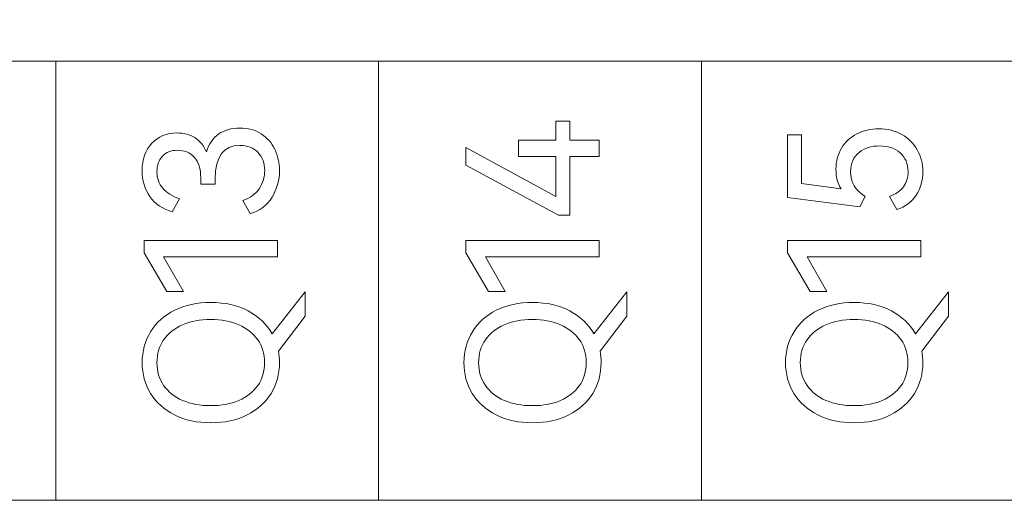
# Model space of a CAD drawing. Header units: millimetres. Extents: x 0 to 427, y 0 to 299.
# Tile 20 of 39: x 147.69 to 160.11, y 140.34 to 146.4. Entities that reach past the tile are written whole.
import ezdxf

# ---------------------------------------------------------------- set-up
doc = ezdxf.new("R2010")
doc.units = ezdxf.units.MM
doc.header["$LTSCALE"] = 23.1
doc.header["$MEASUREMENT"] = 0
doc.header["$PDSIZE"] = -5
doc.layers.add('IQC尺寸', color=3, linetype='Continuous', lineweight=18)
doc.layers.add('layer 1', color=7, linetype='Continuous')
doc.dimstyles.new('+-0.05', dxfattribs={"dimtxt": 2, "dimasz": 2, "dimexe": 1.25, "dimexo": 0.625, "dimtad": 1, "dimdsep": 46, "dimtxsty": 'Standard', "dimcen": 1.5, "dimdle": 4, "dimadec": 0, "dimazin": 0, "dimtol": 1, "dimtp": 0.05, "dimtm": 0.05, "dimtfac": 1, "dimtmove": 0, "dimatfit": 3, "dimfxl": 1, "dimtolj": 1, "dimarcsym": 0})

# ---------------------------------------------------------------- blocks, each defined once
blk = doc.blocks.new('*D34')
at = {"layer": 'Defpoints', "color": 0}
for p in [(195.984, 164.078), (89.983, 110.187), (195.984, 90.968)]:
    blk.add_point(p, dxfattribs=at)
at = {"layer": 'IQC尺寸', "color": 0, "lineweight": -2}
for p, q in [((195.984, 163.453), (195.984, 89.718)), ((89.983, 109.562), (89.983, 89.718)), ((91.983, 90.968), (193.984, 90.968))]:
    blk.add_line(p, q, dxfattribs=at)
at = {"layer": 'IQC尺寸', "color": 0}
for points in [[(91.983, 91.301), (91.983, 90.635), (89.983, 90.968)], [(193.984, 90.635), (193.984, 91.301), (195.984, 90.968)]]:
    blk.add_solid(points, dxfattribs=at)
at = {"layer": 'IQC尺寸', "color": 0, "insert": (142.984, 92.623), "char_height": 2, "attachment_point": 5}
blk.add_mtext('\\A1;106%%p0.2', dxfattribs=at)

msp = doc.modelspace()

# ---------------------------------------------------------------- linework, layer by layer
at = {"layer": 'layer 1', "lineweight": 9}
for points, knots in [([(172.574, 145.88), (172.574, 145.88), (168.503, 145.88), (168.503, 145.88), (168.503, 145.88), (168.503, 145.88), (164.433, 145.88), (164.433, 145.88), (164.433, 145.88), (164.433, 145.88), (160.363, 145.88), (160.363, 145.88), (160.363, 145.88), (160.363, 145.88), (156.292, 145.88), (156.292, 145.88), (156.292, 145.88), (156.292, 145.88), (152.222, 145.88), (152.222, 145.88), (152.222, 145.88), (152.222, 145.88), (148.152, 145.88), (148.152, 145.88), (148.152, 145.88), (148.152, 145.88), (144.081, 145.88), (144.081, 145.88), (144.081, 145.88), (144.081, 145.88), (140.011, 145.88), (140.011, 145.88), (140.011, 145.88), (140.011, 145.88), (135.941, 145.88), (135.941, 145.88)], [0, 0, 0, 0, 0.111111, 0.111111, 0.111111, 0.111111, 0.222222, 0.222222, 0.222222, 0.222222, 0.333333, 0.333333, 0.333333, 0.333333, 0.444444, 0.444444, 0.444444, 0.444444, 0.555556, 0.555556, 0.555556, 0.555556, 0.666667, 0.666667, 0.666667, 0.666667, 0.777778, 0.777778, 0.777778, 0.777778, 0.888889, 0.888889, 0.888889, 0.888889, 1, 1, 1, 1]), ([(153.985, 144.883), (153.985, 144.883), (154.455, 144.883), (154.455, 144.883), (154.455, 144.883), (154.455, 144.883), (154.455, 145.123), (154.455, 145.123), (154.455, 145.123), (154.455, 145.123), (154.632, 145.123), (154.632, 145.123), (154.632, 145.123), (154.632, 145.123), (154.632, 144.883), (154.632, 144.883), (154.632, 144.883), (154.632, 144.883), (155.003, 144.883), (155.003, 144.883), (155.003, 144.883), (155.003, 144.883), (155.003, 144.678), (155.003, 144.678), (155.003, 144.678), (155.003, 144.678), (154.632, 144.678), (154.632, 144.678), (154.632, 144.678), (154.632, 144.678), (154.632, 143.935), (154.632, 143.935), (154.632, 143.935), (154.632, 143.935), (154.489, 143.935), (154.489, 143.935), (154.489, 143.935), (154.489, 143.935), (153.322, 144.566), (153.322, 144.566), (153.322, 144.566), (153.322, 144.566), (153.322, 144.789), (153.322, 144.789), (153.322, 144.789), (153.322, 144.789), (154.455, 144.174), (154.455, 144.174), (154.455, 144.174), (154.455, 144.174), (154.455, 144.678), (154.455, 144.678), (154.455, 144.678), (154.455, 144.678), (153.985, 144.678), (153.985, 144.678), (153.985, 144.678), (153.985, 144.678), (153.985, 144.883), (153.985, 144.883)], [0, 0, 0, 0, 0.066667, 0.066667, 0.066667, 0.066667, 0.133333, 0.133333, 0.133333, 0.133333, 0.2, 0.2, 0.2, 0.2, 0.266667, 0.266667, 0.266667, 0.266667, 0.333333, 0.333333, 0.333333, 0.333333, 0.4, 0.4, 0.4, 0.4, 0.466667, 0.466667, 0.466667, 0.466667, 0.533333, 0.533333, 0.533333, 0.533333, 0.6, 0.6, 0.6, 0.6, 0.666667, 0.666667, 0.666667, 0.666667, 0.733333, 0.733333, 0.733333, 0.733333, 0.8, 0.8, 0.8, 0.8, 0.866667, 0.866667, 0.866667, 0.866667, 0.933333, 0.933333, 0.933333, 0.933333, 1, 1, 1, 1]), ([(150.049, 144.736), (150.081, 144.837), (150.133, 144.912), (150.205, 144.962), (150.205, 144.962), (150.277, 145.011), (150.365, 145.036), (150.471, 145.036), (150.471, 145.036), (150.575, 145.036), (150.665, 145.012), (150.74, 144.963), (150.74, 144.963), (150.816, 144.914), (150.873, 144.849), (150.912, 144.768), (150.912, 144.768), (150.951, 144.687), (150.971, 144.598), (150.971, 144.502), (150.971, 144.502), (150.971, 144.38), (150.939, 144.267), (150.877, 144.164), (150.877, 144.164), (150.814, 144.06), (150.722, 143.991), (150.602, 143.956), (150.602, 143.956), (150.602, 143.956), (150.508, 144.121), (150.508, 144.121), (150.508, 144.121), (150.599, 144.15), (150.668, 144.2), (150.715, 144.271), (150.715, 144.271), (150.762, 144.343), (150.785, 144.419), (150.785, 144.502), (150.785, 144.502), (150.785, 144.592), (150.757, 144.667), (150.701, 144.728), (150.701, 144.728), (150.646, 144.788), (150.568, 144.818), (150.469, 144.818), (150.469, 144.818), (150.264, 144.818), (150.161, 144.678), (150.161, 144.399), (150.161, 144.399), (150.161, 144.399), (150.161, 144.328), (150.161, 144.328), (150.161, 144.328), (150.161, 144.328), (149.978, 144.33), (149.978, 144.33), (149.978, 144.33), (149.978, 144.33), (149.978, 144.41), (149.978, 144.41), (149.978, 144.41), (149.978, 144.523), (149.95, 144.609), (149.895, 144.668), (149.895, 144.668), (149.84, 144.727), (149.77, 144.756), (149.684, 144.756), (149.684, 144.756), (149.603, 144.756), (149.54, 144.731), (149.494, 144.681), (149.494, 144.681), (149.448, 144.63), (149.425, 144.565), (149.425, 144.486), (149.425, 144.486), (149.425, 144.403), (149.45, 144.333), (149.499, 144.276), (149.499, 144.276), (149.548, 144.219), (149.618, 144.175), (149.71, 144.144), (149.71, 144.144), (149.71, 144.144), (149.616, 143.979), (149.616, 143.979), (149.616, 143.979), (149.492, 144.016), (149.398, 144.08), (149.335, 144.173), (149.335, 144.173), (149.271, 144.265), (149.239, 144.373), (149.239, 144.497), (149.239, 144.497), (149.239, 144.641), (149.28, 144.756), (149.361, 144.844), (149.361, 144.844), (149.442, 144.931), (149.548, 144.974), (149.68, 144.974), (149.68, 144.974), (149.764, 144.974), (149.838, 144.955), (149.902, 144.916), (149.902, 144.916), (149.966, 144.877), (150.015, 144.817), (150.049, 144.736)], [0, 0, 0, 0, 0.034483, 0.034483, 0.034483, 0.034483, 0.068966, 0.068966, 0.068966, 0.068966, 0.103448, 0.103448, 0.103448, 0.103448, 0.137931, 0.137931, 0.137931, 0.137931, 0.172414, 0.172414, 0.172414, 0.172414, 0.206897, 0.206897, 0.206897, 0.206897, 0.241379, 0.241379, 0.241379, 0.241379, 0.275862, 0.275862, 0.275862, 0.275862, 0.310345, 0.310345, 0.310345, 0.310345, 0.344828, 0.344828, 0.344828, 0.344828, 0.37931, 0.37931, 0.37931, 0.37931, 0.413793, 0.413793, 0.413793, 0.413793, 0.448276, 0.448276, 0.448276, 0.448276, 0.482759, 0.482759, 0.482759, 0.482759, 0.517241, 0.517241, 0.517241, 0.517241, 0.551724, 0.551724, 0.551724, 0.551724, 0.586207, 0.586207, 0.586207, 0.586207, 0.62069, 0.62069, 0.62069, 0.62069, 0.655172, 0.655172, 0.655172, 0.655172, 0.689655, 0.689655, 0.689655, 0.689655, 0.724138, 0.724138, 0.724138, 0.724138, 0.758621, 0.758621, 0.758621, 0.758621, 0.793103, 0.793103, 0.793103, 0.793103, 0.827586, 0.827586, 0.827586, 0.827586, 0.862069, 0.862069, 0.862069, 0.862069, 0.896552, 0.896552, 0.896552, 0.896552, 0.931034, 0.931034, 0.931034, 0.931034, 0.965517, 0.965517, 0.965517, 0.965517, 1, 1, 1, 1]), ([(157.99, 144.516), (157.99, 144.615), (158.013, 144.704), (158.06, 144.782), (158.06, 144.782), (158.106, 144.86), (158.17, 144.92), (158.252, 144.963), (158.252, 144.963), (158.334, 145.006), (158.427, 145.027), (158.531, 145.027), (158.531, 145.027), (158.639, 145.027), (158.736, 145.003), (158.82, 144.956), (158.82, 144.956), (158.904, 144.909), (158.969, 144.844), (159.016, 144.761), (159.016, 144.761), (159.062, 144.678), (159.086, 144.587), (159.086, 144.486), (159.086, 144.486), (159.086, 144.374), (159.058, 144.275), (159.002, 144.189), (159.002, 144.189), (158.946, 144.103), (158.865, 144.043), (158.758, 144.009), (158.758, 144.009), (158.758, 144.009), (158.664, 144.174), (158.664, 144.174), (158.664, 144.174), (158.742, 144.201), (158.801, 144.242), (158.84, 144.294), (158.84, 144.294), (158.88, 144.347), (158.9, 144.411), (158.9, 144.486), (158.9, 144.486), (158.9, 144.587), (158.866, 144.666), (158.799, 144.724), (158.799, 144.724), (158.732, 144.782), (158.645, 144.811), (158.54, 144.811), (158.54, 144.811), (158.438, 144.811), (158.351, 144.784), (158.281, 144.728), (158.281, 144.728), (158.211, 144.672), (158.175, 144.591), (158.175, 144.486), (158.175, 144.486), (158.175, 144.353), (158.236, 144.249), (158.357, 144.174), (158.357, 144.174), (158.357, 144.174), (158.29, 144.043), (158.29, 144.043), (158.29, 144.043), (158.29, 144.043), (157.377, 144.158), (157.377, 144.158), (157.377, 144.158), (157.377, 144.158), (157.377, 144.951), (157.377, 144.951), (157.377, 144.951), (157.377, 144.951), (157.556, 144.951), (157.556, 144.951), (157.556, 144.951), (157.556, 144.951), (157.556, 144.337), (157.556, 144.337), (157.556, 144.337), (157.556, 144.337), (158.054, 144.27), (158.054, 144.27), (158.054, 144.27), (158.011, 144.338), (157.99, 144.419), (157.99, 144.516)], [0, 0, 0, 0, 0.043478, 0.043478, 0.043478, 0.043478, 0.086957, 0.086957, 0.086957, 0.086957, 0.130435, 0.130435, 0.130435, 0.130435, 0.173913, 0.173913, 0.173913, 0.173913, 0.217391, 0.217391, 0.217391, 0.217391, 0.26087, 0.26087, 0.26087, 0.26087, 0.304348, 0.304348, 0.304348, 0.304348, 0.347826, 0.347826, 0.347826, 0.347826, 0.391304, 0.391304, 0.391304, 0.391304, 0.434783, 0.434783, 0.434783, 0.434783, 0.478261, 0.478261, 0.478261, 0.478261, 0.521739, 0.521739, 0.521739, 0.521739, 0.565217, 0.565217, 0.565217, 0.565217, 0.608696, 0.608696, 0.608696, 0.608696, 0.652174, 0.652174, 0.652174, 0.652174, 0.695652, 0.695652, 0.695652, 0.695652, 0.73913, 0.73913, 0.73913, 0.73913, 0.782609, 0.782609, 0.782609, 0.782609, 0.826087, 0.826087, 0.826087, 0.826087, 0.869565, 0.869565, 0.869565, 0.869565, 0.913043, 0.913043, 0.913043, 0.913043, 0.956522, 0.956522, 0.956522, 0.956522, 1, 1, 1, 1]), ([(149.76, 142.975), (149.76, 142.975), (149.549, 142.975), (149.549, 142.975), (149.549, 142.975), (149.549, 142.975), (149.265, 143.463), (149.265, 143.463), (149.265, 143.463), (149.265, 143.463), (149.265, 143.619), (149.265, 143.619), (149.265, 143.619), (149.265, 143.619), (150.946, 143.619), (150.946, 143.619), (150.946, 143.619), (150.946, 143.619), (150.946, 143.413), (150.946, 143.413), (150.946, 143.413), (150.946, 143.413), (149.51, 143.413), (149.51, 143.413), (149.51, 143.413), (149.51, 143.413), (149.76, 142.975), (149.76, 142.975)], [0, 0, 0, 0, 0.142857, 0.142857, 0.142857, 0.142857, 0.285714, 0.285714, 0.285714, 0.285714, 0.428571, 0.428571, 0.428571, 0.428571, 0.571429, 0.571429, 0.571429, 0.571429, 0.714286, 0.714286, 0.714286, 0.714286, 0.857143, 0.857143, 0.857143, 0.857143, 1, 1, 1, 1]), ([(153.818, 142.975), (153.818, 142.975), (153.607, 142.975), (153.607, 142.975), (153.607, 142.975), (153.607, 142.975), (153.322, 143.463), (153.322, 143.463), (153.322, 143.463), (153.322, 143.463), (153.322, 143.619), (153.322, 143.619), (153.322, 143.619), (153.322, 143.619), (155.003, 143.619), (155.003, 143.619), (155.003, 143.619), (155.003, 143.619), (155.003, 143.413), (155.003, 143.413), (155.003, 143.413), (155.003, 143.413), (153.568, 143.413), (153.568, 143.413), (153.568, 143.413), (153.568, 143.413), (153.818, 142.975), (153.818, 142.975)], [0, 0, 0, 0, 0.142857, 0.142857, 0.142857, 0.142857, 0.285714, 0.285714, 0.285714, 0.285714, 0.428571, 0.428571, 0.428571, 0.428571, 0.571429, 0.571429, 0.571429, 0.571429, 0.714286, 0.714286, 0.714286, 0.714286, 0.857143, 0.857143, 0.857143, 0.857143, 1, 1, 1, 1]), ([(157.875, 142.975), (157.875, 142.975), (157.664, 142.975), (157.664, 142.975), (157.664, 142.975), (157.664, 142.975), (157.38, 143.463), (157.38, 143.463), (157.38, 143.463), (157.38, 143.463), (157.38, 143.619), (157.38, 143.619), (157.38, 143.619), (157.38, 143.619), (159.061, 143.619), (159.061, 143.619), (159.061, 143.619), (159.061, 143.619), (159.061, 143.413), (159.061, 143.413), (159.061, 143.413), (159.061, 143.413), (157.625, 143.413), (157.625, 143.413), (157.625, 143.413), (157.625, 143.413), (157.875, 142.975), (157.875, 142.975)], [0, 0, 0, 0, 0.142857, 0.142857, 0.142857, 0.142857, 0.285714, 0.285714, 0.285714, 0.285714, 0.428571, 0.428571, 0.428571, 0.428571, 0.571429, 0.571429, 0.571429, 0.571429, 0.714286, 0.714286, 0.714286, 0.714286, 0.857143, 0.857143, 0.857143, 0.857143, 1, 1, 1, 1]), ([(151.294, 142.968), (151.294, 142.968), (151.294, 142.661), (151.294, 142.661), (151.294, 142.661), (151.294, 142.661), (150.957, 142.221), (150.957, 142.221), (150.957, 142.221), (150.966, 142.173), (150.971, 142.125), (150.971, 142.076), (150.971, 142.076), (150.971, 141.933), (150.936, 141.803), (150.865, 141.688), (150.865, 141.688), (150.795, 141.572), (150.694, 141.482), (150.563, 141.416), (150.563, 141.416), (150.431, 141.35), (150.278, 141.317), (150.104, 141.317), (150.104, 141.317), (149.931, 141.317), (149.779, 141.35), (149.648, 141.416), (149.648, 141.416), (149.516, 141.482), (149.415, 141.572), (149.345, 141.688), (149.345, 141.688), (149.275, 141.803), (149.239, 141.933), (149.239, 142.076), (149.239, 142.076), (149.239, 142.22), (149.275, 142.35), (149.346, 142.465), (149.346, 142.465), (149.417, 142.581), (149.518, 142.671), (149.649, 142.737), (149.649, 142.737), (149.78, 142.803), (149.931, 142.835), (150.104, 142.835), (150.104, 142.835), (150.284, 142.835), (150.441, 142.8), (150.575, 142.729), (150.575, 142.729), (150.709, 142.658), (150.81, 142.561), (150.879, 142.439), (150.879, 142.439), (150.879, 142.439), (151.294, 142.968), (151.294, 142.968)], [0, 0, 0, 0, 0.066667, 0.066667, 0.066667, 0.066667, 0.133333, 0.133333, 0.133333, 0.133333, 0.2, 0.2, 0.2, 0.2, 0.266667, 0.266667, 0.266667, 0.266667, 0.333333, 0.333333, 0.333333, 0.333333, 0.4, 0.4, 0.4, 0.4, 0.466667, 0.466667, 0.466667, 0.466667, 0.533333, 0.533333, 0.533333, 0.533333, 0.6, 0.6, 0.6, 0.6, 0.666667, 0.666667, 0.666667, 0.666667, 0.733333, 0.733333, 0.733333, 0.733333, 0.8, 0.8, 0.8, 0.8, 0.866667, 0.866667, 0.866667, 0.866667, 0.933333, 0.933333, 0.933333, 0.933333, 1, 1, 1, 1]), ([(155.352, 142.968), (155.352, 142.968), (155.352, 142.661), (155.352, 142.661), (155.352, 142.661), (155.352, 142.661), (155.015, 142.221), (155.015, 142.221), (155.015, 142.221), (155.024, 142.173), (155.028, 142.125), (155.028, 142.076), (155.028, 142.076), (155.028, 141.933), (154.993, 141.803), (154.923, 141.688), (154.923, 141.688), (154.852, 141.572), (154.752, 141.482), (154.62, 141.416), (154.62, 141.416), (154.489, 141.35), (154.336, 141.317), (154.161, 141.317), (154.161, 141.317), (153.989, 141.317), (153.837, 141.35), (153.705, 141.416), (153.705, 141.416), (153.574, 141.482), (153.473, 141.572), (153.402, 141.688), (153.402, 141.688), (153.332, 141.803), (153.297, 141.933), (153.297, 142.076), (153.297, 142.076), (153.297, 142.22), (153.333, 142.35), (153.404, 142.465), (153.404, 142.465), (153.475, 142.581), (153.576, 142.671), (153.706, 142.737), (153.706, 142.737), (153.837, 142.803), (153.989, 142.835), (154.161, 142.835), (154.161, 142.835), (154.342, 142.835), (154.499, 142.8), (154.633, 142.729), (154.633, 142.729), (154.766, 142.658), (154.868, 142.561), (154.937, 142.439), (154.937, 142.439), (154.937, 142.439), (155.352, 142.968), (155.352, 142.968)], [0, 0, 0, 0, 0.066667, 0.066667, 0.066667, 0.066667, 0.133333, 0.133333, 0.133333, 0.133333, 0.2, 0.2, 0.2, 0.2, 0.266667, 0.266667, 0.266667, 0.266667, 0.333333, 0.333333, 0.333333, 0.333333, 0.4, 0.4, 0.4, 0.4, 0.466667, 0.466667, 0.466667, 0.466667, 0.533333, 0.533333, 0.533333, 0.533333, 0.6, 0.6, 0.6, 0.6, 0.666667, 0.666667, 0.666667, 0.666667, 0.733333, 0.733333, 0.733333, 0.733333, 0.8, 0.8, 0.8, 0.8, 0.866667, 0.866667, 0.866667, 0.866667, 0.933333, 0.933333, 0.933333, 0.933333, 1, 1, 1, 1]), ([(159.409, 142.968), (159.409, 142.968), (159.409, 142.661), (159.409, 142.661), (159.409, 142.661), (159.409, 142.661), (159.072, 142.221), (159.072, 142.221), (159.072, 142.221), (159.081, 142.173), (159.086, 142.125), (159.086, 142.076), (159.086, 142.076), (159.086, 141.933), (159.051, 141.803), (158.98, 141.688), (158.98, 141.688), (158.91, 141.572), (158.809, 141.482), (158.678, 141.416), (158.678, 141.416), (158.546, 141.35), (158.393, 141.317), (158.219, 141.317), (158.219, 141.317), (158.046, 141.317), (157.894, 141.35), (157.763, 141.416), (157.763, 141.416), (157.631, 141.482), (157.53, 141.572), (157.46, 141.688), (157.46, 141.688), (157.39, 141.803), (157.354, 141.933), (157.354, 142.076), (157.354, 142.076), (157.354, 142.22), (157.39, 142.35), (157.461, 142.465), (157.461, 142.465), (157.532, 142.581), (157.633, 142.671), (157.764, 142.737), (157.764, 142.737), (157.895, 142.803), (158.046, 142.835), (158.219, 142.835), (158.219, 142.835), (158.399, 142.835), (158.556, 142.8), (158.69, 142.729), (158.69, 142.729), (158.824, 142.658), (158.925, 142.561), (158.994, 142.439), (158.994, 142.439), (158.994, 142.439), (159.409, 142.968), (159.409, 142.968)], [0, 0, 0, 0, 0.066667, 0.066667, 0.066667, 0.066667, 0.133333, 0.133333, 0.133333, 0.133333, 0.2, 0.2, 0.2, 0.2, 0.266667, 0.266667, 0.266667, 0.266667, 0.333333, 0.333333, 0.333333, 0.333333, 0.4, 0.4, 0.4, 0.4, 0.466667, 0.466667, 0.466667, 0.466667, 0.533333, 0.533333, 0.533333, 0.533333, 0.6, 0.6, 0.6, 0.6, 0.666667, 0.666667, 0.666667, 0.666667, 0.733333, 0.733333, 0.733333, 0.733333, 0.8, 0.8, 0.8, 0.8, 0.866667, 0.866667, 0.866667, 0.866667, 0.933333, 0.933333, 0.933333, 0.933333, 1, 1, 1, 1]), ([(150.104, 141.533), (150.237, 141.533), (150.355, 141.555), (150.457, 141.598), (150.457, 141.598), (150.56, 141.642), (150.639, 141.705), (150.697, 141.787), (150.697, 141.787), (150.754, 141.87), (150.783, 141.966), (150.783, 142.076), (150.783, 142.076), (150.783, 142.186), (150.754, 142.282), (150.697, 142.364), (150.697, 142.364), (150.639, 142.446), (150.56, 142.509), (150.457, 142.553), (150.457, 142.553), (150.355, 142.598), (150.237, 142.62), (150.104, 142.62), (150.104, 142.62), (149.969, 142.62), (149.851, 142.598), (149.749, 142.553), (149.749, 142.553), (149.646, 142.509), (149.567, 142.446), (149.51, 142.364), (149.51, 142.364), (149.454, 142.282), (149.425, 142.186), (149.425, 142.076), (149.425, 142.076), (149.425, 141.966), (149.454, 141.87), (149.51, 141.789), (149.51, 141.789), (149.567, 141.707), (149.646, 141.644), (149.749, 141.599), (149.749, 141.599), (149.851, 141.555), (149.969, 141.533), (150.104, 141.533)], [0, 0, 0, 0, 0.083333, 0.083333, 0.083333, 0.083333, 0.166667, 0.166667, 0.166667, 0.166667, 0.25, 0.25, 0.25, 0.25, 0.333333, 0.333333, 0.333333, 0.333333, 0.416667, 0.416667, 0.416667, 0.416667, 0.5, 0.5, 0.5, 0.5, 0.583333, 0.583333, 0.583333, 0.583333, 0.666667, 0.666667, 0.666667, 0.666667, 0.75, 0.75, 0.75, 0.75, 0.833333, 0.833333, 0.833333, 0.833333, 0.916667, 0.916667, 0.916667, 0.916667, 1, 1, 1, 1]), ([(154.161, 141.533), (154.294, 141.533), (154.412, 141.555), (154.515, 141.598), (154.515, 141.598), (154.617, 141.642), (154.697, 141.705), (154.754, 141.787), (154.754, 141.787), (154.812, 141.87), (154.84, 141.966), (154.84, 142.076), (154.84, 142.076), (154.84, 142.186), (154.812, 142.282), (154.754, 142.364), (154.754, 142.364), (154.697, 142.446), (154.617, 142.509), (154.515, 142.553), (154.515, 142.553), (154.412, 142.598), (154.294, 142.62), (154.161, 142.62), (154.161, 142.62), (154.027, 142.62), (153.908, 142.598), (153.806, 142.553), (153.806, 142.553), (153.704, 142.509), (153.624, 142.446), (153.568, 142.364), (153.568, 142.364), (153.511, 142.282), (153.483, 142.186), (153.483, 142.076), (153.483, 142.076), (153.483, 141.966), (153.511, 141.87), (153.568, 141.789), (153.568, 141.789), (153.624, 141.707), (153.704, 141.644), (153.806, 141.599), (153.806, 141.599), (153.908, 141.555), (154.027, 141.533), (154.161, 141.533)], [0, 0, 0, 0, 0.083333, 0.083333, 0.083333, 0.083333, 0.166667, 0.166667, 0.166667, 0.166667, 0.25, 0.25, 0.25, 0.25, 0.333333, 0.333333, 0.333333, 0.333333, 0.416667, 0.416667, 0.416667, 0.416667, 0.5, 0.5, 0.5, 0.5, 0.583333, 0.583333, 0.583333, 0.583333, 0.666667, 0.666667, 0.666667, 0.666667, 0.75, 0.75, 0.75, 0.75, 0.833333, 0.833333, 0.833333, 0.833333, 0.916667, 0.916667, 0.916667, 0.916667, 1, 1, 1, 1]), ([(158.219, 141.533), (158.352, 141.533), (158.47, 141.555), (158.572, 141.598), (158.572, 141.598), (158.675, 141.642), (158.754, 141.705), (158.812, 141.787), (158.812, 141.787), (158.869, 141.87), (158.898, 141.966), (158.898, 142.076), (158.898, 142.076), (158.898, 142.186), (158.869, 142.282), (158.812, 142.364), (158.812, 142.364), (158.754, 142.446), (158.675, 142.509), (158.572, 142.553), (158.572, 142.553), (158.47, 142.598), (158.352, 142.62), (158.219, 142.62), (158.219, 142.62), (158.084, 142.62), (157.966, 142.598), (157.864, 142.553), (157.864, 142.553), (157.761, 142.509), (157.682, 142.446), (157.625, 142.364), (157.625, 142.364), (157.569, 142.282), (157.54, 142.186), (157.54, 142.076), (157.54, 142.076), (157.54, 141.966), (157.569, 141.87), (157.625, 141.789), (157.625, 141.789), (157.682, 141.707), (157.761, 141.644), (157.864, 141.599), (157.864, 141.599), (157.966, 141.555), (158.084, 141.533), (158.219, 141.533)], [0, 0, 0, 0, 0.083333, 0.083333, 0.083333, 0.083333, 0.166667, 0.166667, 0.166667, 0.166667, 0.25, 0.25, 0.25, 0.25, 0.333333, 0.333333, 0.333333, 0.333333, 0.416667, 0.416667, 0.416667, 0.416667, 0.5, 0.5, 0.5, 0.5, 0.583333, 0.583333, 0.583333, 0.583333, 0.666667, 0.666667, 0.666667, 0.666667, 0.75, 0.75, 0.75, 0.75, 0.833333, 0.833333, 0.833333, 0.833333, 0.916667, 0.916667, 0.916667, 0.916667, 1, 1, 1, 1]), ([(172.574, 140.339), (172.574, 140.339), (168.503, 140.339), (168.503, 140.339), (168.503, 140.339), (168.503, 140.339), (164.433, 140.339), (164.433, 140.339), (164.433, 140.339), (164.433, 140.339), (160.363, 140.339), (160.363, 140.339), (160.363, 140.339), (160.363, 140.339), (156.292, 140.339), (156.292, 140.339), (156.292, 140.339), (156.292, 140.339), (152.222, 140.339), (152.222, 140.339), (152.222, 140.339), (152.222, 140.339), (148.152, 140.339), (148.152, 140.339), (148.152, 140.339), (148.152, 140.339), (144.081, 140.339), (144.081, 140.339), (144.081, 140.339), (144.081, 140.339), (140.011, 140.339), (140.011, 140.339), (140.011, 140.339), (140.011, 140.339), (135.941, 140.339), (135.941, 140.339)], [0, 0, 0, 0, 0.111111, 0.111111, 0.111111, 0.111111, 0.222222, 0.222222, 0.222222, 0.222222, 0.333333, 0.333333, 0.333333, 0.333333, 0.444444, 0.444444, 0.444444, 0.444444, 0.555556, 0.555556, 0.555556, 0.555556, 0.666667, 0.666667, 0.666667, 0.666667, 0.777778, 0.777778, 0.777778, 0.777778, 0.888889, 0.888889, 0.888889, 0.888889, 1, 1, 1, 1])]:
    msp.add_open_spline(points, degree=3, knots=knots, dxfattribs=at)
for points in [[(148.152, 140.339), (148.152, 140.339), (148.152, 145.88), (148.152, 145.88)], [(152.222, 140.339), (152.222, 140.339), (152.222, 145.88), (152.222, 145.88)], [(156.292, 140.339), (156.292, 140.339), (156.292, 145.88), (156.292, 145.88)]]:
    msp.add_open_spline(points, degree=3, dxfattribs=at)

# ---------------------------------------------------------------- dimensions: what is measured, and where the dimension line sits
at = {"layer": 'IQC尺寸'}
dim = msp.add_linear_dim(base=(195.984, 90.968), p1=(89.983, 110.187), p2=(195.984, 164.078), text='<>%%p0.2', dimstyle='+-0.05', override={"dimgap": 0.625, "dimtad": 1, "dimjust": 0, "dimdec": 1, "dimlfac": 1, "dimpost": '<>', "dimse1": 0, "dimse2": 0, "dimsd1": 0, "dimsd2": 0, "dimtol": 0, "dimlim": 0, "dimtofl": 1, "dimtvp": 0.1, "dimarcsym": 1}, dxfattribs=at)
dim.commit()
dim.dimension.update_dxf_attribs({"geometry": '*D34', "text_midpoint": (142.984, 92.623)})

doc.saveas('drawing.dxf')
